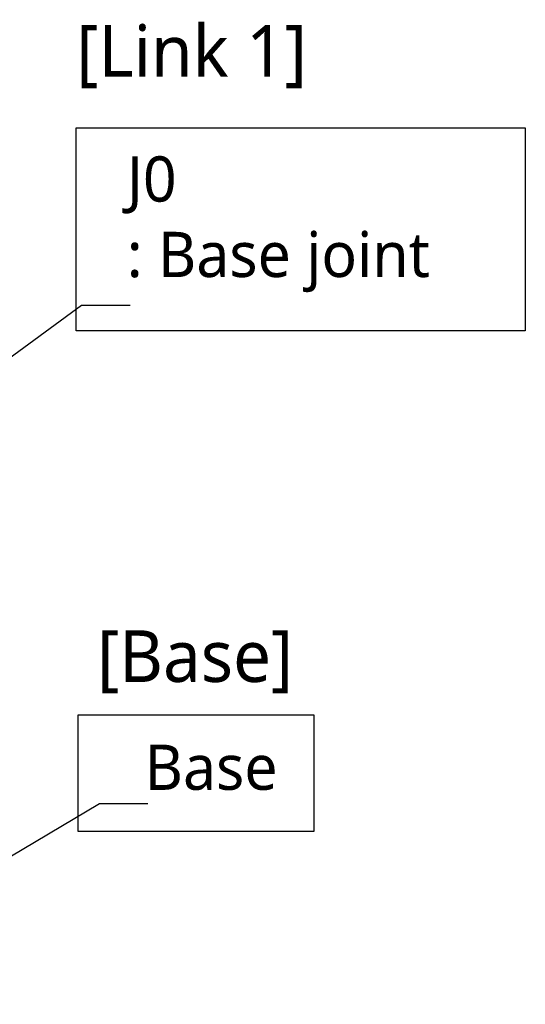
# Model space of a CAD drawing. Header units: millimetres. Extents: x 0 to 3390, y 0 to 1680.
# Tile 89 of 194: x 1212 to 1368, y 416 to 721. Entities that reach past the tile are written whole.
import ezdxf

# ---------------------------------------------------------------- set-up
doc = ezdxf.new("R2010")
doc.units = ezdxf.units.MM
doc.header["$LTSCALE"] = 0.2
doc.layers.add('05_Section Line', color=3, linetype='Continuous')
doc.styles.add('Rainbow-4.0 Style', font='malgunsl.ttf')
doc.styles.add('Rainbow-5.0 Style', font='malgunsl.ttf')
doc.dimstyles.new('Rainbow-4.0 Style', dxfattribs={"dimtxt": 3.5, "dimasz": 2.5, "dimexe": 1, "dimexo": 1, "dimgap": 1, "dimtad": 1, "dimdsep": 46, "dimtxsty": 'Rainbow-4.0 Style', "dimcen": 0, "dimclrd": 251, "dimclre": 251, "dimclrt": 7, "dimazin": 3, "dimtp": 0.1, "dimtm": 0.1, "dimtfac": 0.61, "dimtmove": 0, "dimatfit": 3, "dimfxl": 1, "dimlwd": -1, "dimlwe": -1, "dimarcsym": 1})

msp = doc.modelspace()

# ---------------------------------------------------------------- linework, layer by layer
at = {"layer": '05_Section Line'}
for points in [[(1229.012, 687.154), (1367.924, 687.154), (1367.924, 624.318), (1229.012, 624.318)], [(1229.589, 505.429), (1302.564, 505.429), (1302.564, 469.278), (1229.589, 469.278)]]:
    msp.add_lwpolyline(points, close=True, dxfattribs=at)

# ---------------------------------------------------------------- texts
at = {"char_height": 16, "attachment_point": 4, "style": 'Rainbow-5.0 Style'}
for s, insert in [('[Link 1]', (1229.012, 709.159)), ('[Base]', (1235.454, 521.849))]:
    msp.add_mtext(s, dxfattribs=dict(at, insert=insert))
at = {"color": 7, "char_height": 14, "attachment_point": 7, "style": 'Rainbow-4.0 Style'}
for s, insert in [('J0\\P: Base joint', (1244.676, 636.248)), ('Base', (1250.193, 482.026))]:
    msp.add_mtext(s, dxfattribs=dict(at, insert=insert))

# ---------------------------------------------------------------- leaders
at = {"annotation_type": 0, "has_hookline": 1, "hookline_direction": 0}
for points in [[(1132.156, 560.119), (1230.676, 632.248), (1240.676, 632.248)], [(1131.996, 415.838), (1236.193, 478.026), (1246.193, 478.026)]]:
    msp.add_leader(points, dimstyle='Rainbow-4.0 Style', override={"dimscale": 4}, dxfattribs=at)

doc.saveas('drawing.dxf')
